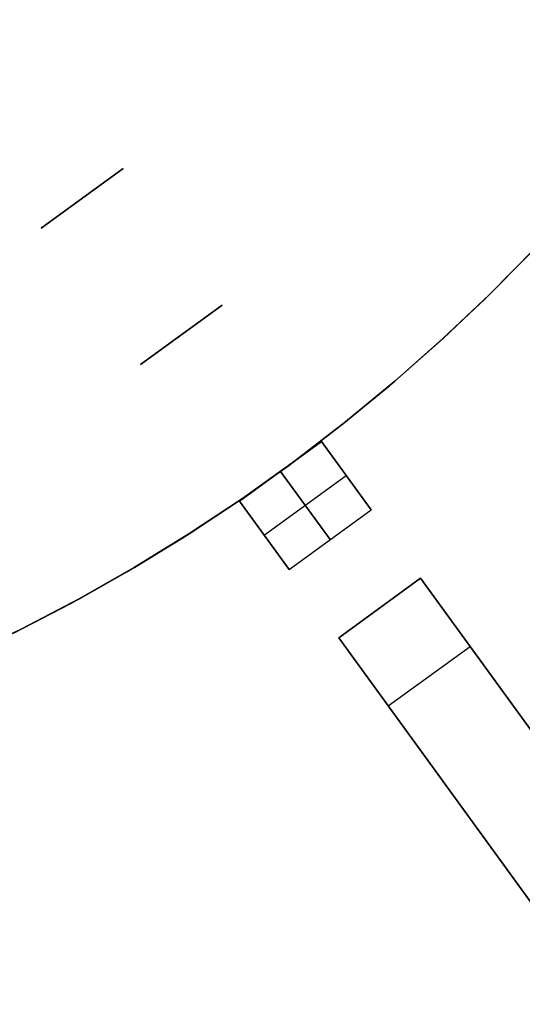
# Model space of a CAD drawing. Header units: millimetres. Extents: x 390 to 1070, y -130 to 550.
# Tile 33 of 57: x 828 to 888, y -31 to 86. Entities that reach past the tile are written whole.
import ezdxf

# ---------------------------------------------------------------- set-up
doc = ezdxf.new("R2010")
doc.units = ezdxf.units.MM

msp = doc.modelspace()

# ---------------------------------------------------------------- linework, layer by layer
at = {"extrusion": (2.27273e-05, -3.59965e-06, 1)}
for points in [[(520.77, 277.98), (518.55, 270.71), (516.58, 263.37), (514.86, 255.96), (513.4, 248.5), (512.2, 241), (511.26, 233.45), (510.58, 225.88), (510.16, 218.29), (510.01, 210.69), (510.11, 203.09), (510.48, 195.5), (511.12, 187.92), (512.01, 180.37), (513.16, 172.86), (514.58, 165.39), (516.25, 157.97), (518.17, 150.61), (520.35, 143.33), (522.78, 136.13), (525.46, 129.01), (528.38, 121.99), (531.54, 115.08), (534.93, 108.28), (538.57, 101.6), (542.43, 95.05), (546.51, 88.64), (550.81, 82.37), (555.33, 76.25), (560.05, 70.3), (564.98, 64.51), (570.11, 58.9), (575.42, 53.46), (580.92, 48.21), (586.6, 43.16), (592.45, 38.3), (598.47, 33.65), (604.64, 29.21), (610.96, 24.99), (617.42, 20.99), (624.02, 17.21), (630.74, 13.66), (637.59, 10.35), (644.54, 7.28), (651.6, 4.45), (658.74, 1.86), (665.98, -0.48), (673.29, -2.56), (680.67, -4.4), (688.1, -5.97), (695.59, -7.29), (703.12, -8.35), (710.68, -9.15), (718.26, -9.69), (725.86, -9.96), (733.46, -9.97), (741.06, -9.72), (748.64, -9.21), (756.21, -8.44), (763.74, -7.4), (771.23, -6.1), (778.67, -4.55), (786.06, -2.74), (793.37, -0.68), (800.61, 1.64), (807.77, 4.2), (814.83, 7.01), (821.8, 10.06), (828.65, 13.35), (835.39, 16.88), (842, 20.64), (848.47, 24.62), (854.81, 28.82), (860.99, 33.24), (867.02, 37.87), (872.88, 42.71), (878.58, 47.75), (884.1, 52.98), (889.43, 58.39), (894.57, 63.99), (899.52, 69.77), (904.26, 75.71), (908.8, 81.81), (913.12, 88.06), (917.22, 94.46), (921.11, 101), (924.76, 107.67), (928.18, 114.46), (931.36, 121.36), (934.3, 128.37), (937, 135.48), (939.45, 142.67), (941.65, 149.95), (943.6, 157.3), (945.29, 164.71), (946.73, 172.17), (947.91, 179.69), (948.82, 187.23), (949.48, 194.81), (949.87, 202.4), (950.01, 210)], [(520.77, 277.98), (518.54, 270.71), (516.57, 263.37), (514.85, 255.97), (513.39, 248.51), (512.19, 241), (511.25, 233.45), (510.57, 225.88), (510.15, 218.29), (510, 210.69), (510.11, 203.09), (510.48, 195.5), (511.11, 187.92), (512, 180.37), (513.16, 172.86), (514.57, 165.39), (516.24, 157.97), (518.16, 150.62), (520.34, 143.33), (522.77, 136.13), (525.45, 129.01), (528.37, 121.99), (531.53, 115.08), (534.93, 108.28), (538.56, 101.6), (542.42, 95.05), (546.5, 88.64), (550.8, 82.37), (555.32, 76.26), (560.05, 70.3), (564.97, 64.51), (570.1, 58.9), (575.42, 53.46), (580.92, 48.21), (586.59, 43.16), (592.44, 38.31), (598.46, 33.66), (604.63, 29.22), (610.95, 24.99), (617.41, 20.99), (624.01, 17.21), (630.74, 13.67), (637.58, 10.35), (644.53, 7.28), (651.59, 4.45), (658.74, 1.86), (665.97, -0.48), (673.28, -2.56), (680.66, -4.4), (688.1, -5.97), (695.58, -7.29), (703.11, -8.35), (710.67, -9.15), (718.25, -9.69), (725.85, -9.96), (733.45, -9.97), (741.05, -9.72), (748.64, -9.21), (756.2, -8.43), (763.73, -7.4), (771.22, -6.1), (778.66, -4.55), (786.05, -2.74), (793.36, -0.68), (800.61, 1.64), (807.76, 4.2), (814.83, 7.01), (821.79, 10.06), (828.64, 13.36), (835.38, 16.88), (841.99, 20.64), (848.46, 24.62), (854.8, 28.82), (860.98, 33.24), (867.01, 37.87), (872.88, 42.71), (878.57, 47.75), (884.09, 52.98), (889.42, 58.4), (894.56, 63.99), (899.51, 69.77), (904.26, 75.71), (908.79, 81.81), (913.11, 88.06), (917.22, 94.46), (921.1, 101), (924.75, 107.67), (928.17, 114.46), (931.35, 121.36), (934.29, 128.37), (936.99, 135.48), (939.44, 142.67), (941.64, 149.95), (943.59, 157.3), (945.29, 164.71), (946.72, 172.18), (947.9, 179.69), (948.82, 187.23), (949.47, 194.81), (949.87, 202.4), (950, 210)]]:
    msp.add_lwpolyline(points, dxfattribs=at)
at = {"extrusion": (-2.27273e-05, 3.59965e-06, 1)}
for points in [[(949.99, 210), (949.86, 202.4), (949.47, 194.81), (948.81, 187.23), (947.9, 179.69), (946.72, 172.18), (945.28, 164.71), (943.59, 157.3), (941.64, 149.95), (939.44, 142.67), (936.99, 135.48), (934.29, 128.37), (931.35, 121.36), (928.16, 114.46), (924.75, 107.67), (921.09, 101), (917.21, 94.46), (913.11, 88.06), (908.79, 81.81), (904.25, 75.71), (899.51, 69.77), (894.56, 63.99), (889.42, 58.4), (884.08, 52.98), (878.57, 47.75), (872.87, 42.71), (867.01, 37.87), (860.98, 33.24), (854.79, 28.82), (848.46, 24.62), (841.98, 20.64), (835.37, 16.88), (828.64, 13.36), (821.79, 10.06), (814.82, 7.01), (807.76, 4.2), (800.6, 1.64), (793.36, -0.68), (786.04, -2.74), (778.66, -4.55), (771.22, -6.1), (763.73, -7.4), (756.2, -8.43), (748.63, -9.21), (741.05, -9.72), (733.45, -9.97), (725.85, -9.96), (718.25, -9.69), (710.67, -9.15), (703.11, -8.35), (695.58, -7.29), (688.09, -5.97), (680.65, -4.39), (673.28, -2.56), (665.97, -0.48), (658.73, 1.86), (651.58, 4.45), (644.53, 7.28), (637.58, 10.35), (630.73, 13.67), (624.01, 17.21), (617.41, 20.99), (610.95, 24.99), (604.63, 29.22), (598.46, 33.66), (592.44, 38.31), (586.59, 43.16), (580.91, 48.22), (575.41, 53.46), (570.09, 58.9), (564.97, 64.51), (560.04, 70.3), (555.32, 76.26), (550.8, 82.37), (546.5, 88.64), (542.41, 95.05), (538.55, 101.6), (534.92, 108.28), (531.52, 115.08), (528.36, 121.99), (525.44, 129.01), (522.77, 136.13), (520.34, 143.33), (518.16, 150.62), (516.24, 157.97), (514.57, 165.39), (513.15, 172.86), (512, 180.37), (511.1, 187.92), (510.47, 195.5), (510.1, 203.09), (510, 210.69), (510.15, 218.29), (510.57, 225.88), (511.25, 233.46), (512.19, 241), (513.39, 248.51), (514.85, 255.97), (516.57, 263.37), (518.54, 270.71), (520.76, 277.98)], [(950, 210), (949.87, 202.4), (949.48, 194.81), (948.82, 187.23), (947.9, 179.69), (946.73, 172.18), (945.29, 164.71), (943.6, 157.3), (941.65, 149.95), (939.45, 142.67), (937, 135.48), (934.3, 128.37), (931.36, 121.36), (928.17, 114.46), (924.75, 107.67), (921.1, 101), (917.22, 94.46), (913.12, 88.06), (908.79, 81.81), (904.26, 75.71), (899.52, 69.77), (894.57, 63.99), (889.43, 58.39), (884.09, 52.98), (878.58, 47.75), (872.88, 42.71), (867.02, 37.87), (860.99, 33.24), (854.8, 28.82), (848.47, 24.62), (841.99, 20.64), (835.38, 16.88), (828.65, 13.35), (821.79, 10.06), (814.83, 7.01), (807.77, 4.2), (800.61, 1.64), (793.37, -0.68), (786.05, -2.74), (778.67, -4.55), (771.23, -6.1), (763.73, -7.4), (756.2, -8.43), (748.64, -9.21), (741.06, -9.72), (733.46, -9.97), (725.86, -9.96), (718.26, -9.69), (710.67, -9.15), (703.11, -8.35), (695.59, -7.29), (688.1, -5.97), (680.66, -4.4), (673.28, -2.56), (665.97, -0.48), (658.74, 1.86), (651.59, 4.45), (644.54, 7.28), (637.58, 10.35), (630.74, 13.67), (624.02, 17.21), (617.42, 20.99), (610.96, 24.99), (604.63, 29.22), (598.46, 33.65), (592.45, 38.3), (586.6, 43.16), (580.92, 48.21), (575.42, 53.46), (570.1, 58.9), (564.98, 64.51), (560.05, 70.3), (555.32, 76.26), (550.81, 82.37), (546.5, 88.64), (542.42, 95.05), (538.56, 101.6), (534.93, 108.28), (531.53, 115.08), (528.37, 121.99), (525.45, 129.01), (522.78, 136.13), (520.35, 143.33), (518.17, 150.62), (516.24, 157.97), (514.57, 165.39), (513.16, 172.86), (512.01, 180.37), (511.11, 187.92), (510.48, 195.5), (510.11, 203.09), (510, 210.69), (510.16, 218.29), (510.58, 225.88), (511.26, 233.45), (512.2, 241), (513.4, 248.5), (514.86, 255.97), (516.57, 263.37), (518.55, 270.71), (520.77, 277.98)]]:
    msp.add_lwpolyline(points, dxfattribs=at)
for points in [[(827.66, 12.86), (834.44, 16.37), (841.1, 20.11), (847.62, 24.08), (854.01, 28.28), (860.24, 32.69), (866.31, 37.32), (872.22, 42.15), (877.96, 47.19), (883.53, 52.42), (888.9, 57.85), (894.09, 63.45), (899.07, 69.24), (903.86, 75.19), (908.43, 81.31), (912.79, 87.58)], [(827.66, 12.86), (834.44, 16.37), (841.1, 20.11), (847.62, 24.08), (854.01, 28.28), (860.24, 32.69), (866.31, 37.32), (872.22, 42.15), (877.96, 47.19), (883.53, 52.42), (888.9, 57.85), (894.09, 63.45), (899.07, 69.24), (903.86, 75.19), (908.43, 81.31), (912.79, 87.58)], [(840.66, 67.9), (830.95, 60.85)], [(830.95, 60.85), (840.66, 67.9)], [(830.95, 60.85), (840.66, 67.9)], [(830.95, 60.85), (840.66, 67.9)], [(840.66, 67.9), (830.95, 60.85)], [(840.66, 67.9), (830.95, 60.85)], [(834.25, 63.25), (830.95, 60.85)], [(842.7, 44.67), (852.41, 51.72)], [(842.7, 44.67), (852.41, 51.72)], [(842.7, 44.67), (852.41, 51.72)], [(842.7, 44.67), (852.41, 51.72)], [(842.7, 44.67), (852.41, 51.72)], [(842.7, 44.67), (852.41, 51.72)], [(852.41, 51.72), (842.7, 44.67)], [(852.41, 51.72), (842.7, 44.67)], [(854.46, 28.49), (864.17, 35.54)], [(854.46, 28.49), (864.17, 35.54)], [(870.04, 27.45), (864.17, 35.54)], [(864.17, 35.54), (870.04, 27.45)], [(865.19, 23.93), (859.31, 32.02)], [(859.31, 32.02), (865.19, 23.93)], [(867.11, 31.5), (857.4, 24.44)], [(867.11, 31.5), (857.4, 24.44)], [(854.46, 28.49), (860.34, 20.4)], [(860.34, 20.4), (854.46, 28.49)], [(860.34, 20.4), (870.04, 27.45)], [(860.34, 20.4), (870.04, 27.45)], [(866.21, 12.31), (875.92, 19.36)], [(866.21, 12.31), (875.92, 19.36)], [(866.21, 12.31), (875.92, 19.36)], [(866.21, 12.31), (875.92, 19.36)], [(866.21, 12.31), (875.92, 19.36)], [(866.21, 12.31), (875.92, 19.36)], [(866.21, 12.31), (875.92, 19.36)], [(866.21, 12.31), (875.92, 19.36)], [(875.92, 19.36), (866.21, 12.31)], [(875.92, 19.36), (866.21, 12.31)], [(875.92, 19.36), (866.21, 12.31)], [(875.92, 19.36), (866.21, 12.31)], [(887.68, 3.18), (875.92, 19.36)], [(875.92, 19.36), (887.68, 3.18)], [(887.68, 3.18), (875.92, 19.36)], [(875.92, 19.36), (887.68, 3.18)], [(887.68, 3.18), (875.92, 19.36)], [(875.92, 19.36), (887.68, 3.18)], [(934.7, -61.54), (875.92, 19.36)], [(866.21, 12.31), (877.97, -3.87)], [(877.97, -3.87), (866.21, 12.31)], [(866.21, 12.31), (877.97, -3.87)], [(877.97, -3.87), (866.21, 12.31)], [(866.21, 12.31), (877.97, -3.87)], [(877.97, -3.87), (866.21, 12.31)], [(924.99, -68.59), (866.21, 12.31)], [(872.09, 4.22), (881.8, 11.27)], [(872.09, 4.22), (881.8, 11.27)], [(911.15, -29.13), (887.68, 3.18)], [(887.68, 3.18), (911.15, -29.13)], [(911.15, -29.13), (887.68, 3.18)], [(887.68, 3.18), (911.15, -29.13)], [(911.15, -29.13), (887.68, 3.18)], [(887.68, 3.18), (911.15, -29.13)], [(877.97, -3.87), (901.45, -36.18)], [(901.45, -36.18), (877.97, -3.87)], [(877.97, -3.87), (901.45, -36.18)], [(901.45, -36.18), (877.97, -3.87)], [(877.97, -3.87), (901.45, -36.18)], [(901.45, -36.18), (877.97, -3.87)]]:
    msp.add_lwpolyline(points)
at = {"extrusion": (1, 0, 0)}
for points in [[(67.9, -348.01), (67.9, -398.01)], [(67.9, 221.99), (67.9, 171.99)], [(64.38, 221.99), (64.38, 171.99)], [(64.38, -348.01), (64.38, -398.01)], [(60.85, 171.99), (60.85, 221.99)], [(60.85, -348.01), (60.85, -398.01)], [(51.72, 251.99), (51.72, 241.99)], [(51.72, -418.01), (51.72, -428.01)], [(48.2, 251.99), (48.2, 241.99)], [(48.2, -418.01), (48.2, -428.01)], [(44.67, 241.99), (44.67, 251.99)], [(44.67, -428.01), (44.67, -418.01)], [(19.36, -268), (19.36, -288)], [(19.36, -12), (19.36, -256)], [(19.36, 79.99), (19.36, 0)], [(19.36, 111.99), (19.36, 91.99)], [(15.84, -268), (15.84, -288)], [(15.84, -12), (15.84, -256)], [(15.84, 79.99), (15.84, 0)], [(15.84, 111.99), (15.84, 91.99)], [(12.31, -288), (12.31, -268)], [(12.31, -256), (12.31, -12)], [(12.31, 0), (12.31, 79.99)], [(12.31, 91.99), (12.31, 111.99)], [(3.18, 225.54), (3.18, 91.99)], [(3.18, 79.99), (3.18, 0)], [(3.18, -12), (3.18, -256)], [(3.18, -268), (3.18, -401.55)], [(-3.87, 225.54), (-3.87, 91.99)], [(-3.87, 79.99), (-3.87, 0)], [(-3.87, -12), (-3.87, -256)], [(-3.87, -268), (-3.87, -401.55)]]:
    msp.add_lwpolyline(points, dxfattribs=at)
at = {"extrusion": (0.809017, 0.587785, -2.29088e-15)}
msp.add_lwpolyline([(-459.19, -328.01), (-458.51, -328.02), (-457.82, -328.05), (-457.14, -328.11), (-456.47, -328.19), (-455.79, -328.3), (-455.12, -328.42), (-454.45, -328.57), (-453.79, -328.75), (-453.14, -328.94), (-452.49, -329.16), (-451.85, -329.4), (-451.22, -329.66), (-450.6, -329.94), (-449.99, -330.25), (-449.39, -330.57), (-448.8, -330.92), (-448.22, -331.28), (-447.66, -331.67), (-447.1, -332.07), (-446.57, -332.49), (-446.05, -332.93), (-445.54, -333.39), (-445.05, -333.86), (-444.57, -334.35), (-444.12, -334.86), (-443.68, -335.38), (-443.25, -335.92), (-442.85, -336.47), (-442.47, -337.04), (-442.1, -337.61), (-441.76, -338.2), (-441.43, -338.8), (-441.13, -339.42), (-440.85, -340.04), (-440.58, -340.67), (-440.34, -341.31), (-440.13, -341.95), (-439.93, -342.61), (-439.76, -343.27), (-439.61, -343.94), (-439.48, -344.61), (-439.38, -345.28), (-439.29, -345.96), (-439.24, -346.64), (-439.2, -347.32), (-439.19, -348.01)], dxfattribs=at)
at = {"extrusion": (0.809017, 0.587785, -3.50841e-15)}
msp.add_lwpolyline([(-439.19, 171.99), (-439.2, 171.31), (-439.24, 170.63), (-439.29, 169.95), (-439.38, 169.27), (-439.48, 168.6), (-439.61, 167.93), (-439.76, 167.26), (-439.93, 166.6), (-440.13, 165.94), (-440.34, 165.3), (-440.58, 164.66), (-440.85, 164.03), (-441.13, 163.41), (-441.43, 162.79), (-441.76, 162.19), (-442.1, 161.6), (-442.47, 161.03), (-442.85, 160.46), (-443.25, 159.91), (-443.68, 159.37), (-444.12, 158.85), (-444.57, 158.34), (-445.05, 157.85), (-445.54, 157.38), (-446.05, 156.92), (-446.57, 156.48), (-447.1, 156.06), (-447.66, 155.66), (-448.22, 155.27), (-448.8, 154.91), (-449.39, 154.56), (-449.99, 154.24), (-450.6, 153.93), (-451.22, 153.65), (-451.85, 153.39), (-452.49, 153.15), (-453.14, 152.93), (-453.79, 152.74), (-454.45, 152.56), (-455.12, 152.41), (-455.79, 152.29), (-456.47, 152.18), (-457.14, 152.1), (-457.82, 152.04), (-458.51, 152.01), (-459.19, 151.99)], dxfattribs=at)
at = {"extrusion": (0.809017, 0.587785, 7.67451e-15)}
msp.add_lwpolyline([(-459.19, 241.99), (-458.51, 241.98), (-457.82, 241.95), (-457.14, 241.89), (-456.47, 241.81), (-455.79, 241.7), (-455.12, 241.58), (-454.45, 241.43), (-453.79, 241.25), (-453.14, 241.06), (-452.49, 240.84), (-451.85, 240.6), (-451.22, 240.34), (-450.6, 240.06), (-449.99, 239.75), (-449.39, 239.43), (-448.8, 239.08), (-448.22, 238.72), (-447.66, 238.33), (-447.1, 237.93), (-446.57, 237.51), (-446.05, 237.07), (-445.54, 236.61), (-445.05, 236.14), (-444.57, 235.65), (-444.12, 235.14), (-443.68, 234.62), (-443.25, 234.08), (-442.85, 233.53), (-442.47, 232.96), (-442.1, 232.39), (-441.76, 231.8), (-441.43, 231.2), (-441.13, 230.58), (-440.85, 229.96), (-440.58, 229.33), (-440.34, 228.69), (-440.13, 228.05), (-439.93, 227.39), (-439.76, 226.73), (-439.61, 226.06), (-439.48, 225.39), (-439.38, 224.72), (-439.29, 224.04), (-439.24, 223.36), (-439.2, 222.68), (-439.19, 221.99)], dxfattribs=at)
at = {"extrusion": (0.809017, 0.587785, -2.12913e-14)}
msp.add_lwpolyline([(-439.19, -398.01), (-439.2, -398.69), (-439.24, -399.37), (-439.29, -400.05), (-439.38, -400.73), (-439.48, -401.4), (-439.61, -402.07), (-439.76, -402.74), (-439.93, -403.4), (-440.13, -404.06), (-440.34, -404.7), (-440.58, -405.34), (-440.85, -405.97), (-441.13, -406.59), (-441.43, -407.21), (-441.76, -407.81), (-442.1, -408.4), (-442.47, -408.97), (-442.85, -409.54), (-443.25, -410.09), (-443.68, -410.63), (-444.12, -411.15), (-444.57, -411.66), (-445.05, -412.15), (-445.54, -412.62), (-446.05, -413.08), (-446.57, -413.52), (-447.1, -413.94), (-447.66, -414.34), (-448.22, -414.73), (-448.8, -415.09), (-449.39, -415.44), (-449.99, -415.76), (-450.6, -416.07), (-451.22, -416.35), (-451.85, -416.61), (-452.49, -416.85), (-453.14, -417.07), (-453.79, -417.26), (-454.45, -417.44), (-455.12, -417.59), (-455.79, -417.71), (-456.47, -417.82), (-457.14, -417.9), (-457.82, -417.96), (-458.51, -417.99), (-459.19, -418.01)], dxfattribs=at)
at = {"extrusion": (0.809017, 0.587785, 6.49416e-15)}
msp.add_lwpolyline([(-459.19, -328.01), (-458.51, -328.02), (-457.82, -328.05), (-457.14, -328.11), (-456.47, -328.19), (-455.79, -328.3), (-455.12, -328.42), (-454.45, -328.57), (-453.79, -328.75), (-453.14, -328.94), (-452.49, -329.16), (-451.85, -329.4), (-451.22, -329.66), (-450.6, -329.94), (-449.99, -330.25), (-449.39, -330.57), (-448.8, -330.92), (-448.22, -331.28), (-447.66, -331.67), (-447.1, -332.07), (-446.57, -332.49), (-446.05, -332.93), (-445.54, -333.39), (-445.05, -333.86), (-444.57, -334.35), (-444.12, -334.86), (-443.68, -335.38), (-443.25, -335.92), (-442.85, -336.47), (-442.47, -337.04), (-442.1, -337.61), (-441.76, -338.2), (-441.43, -338.8), (-441.13, -339.42), (-440.85, -340.04), (-440.58, -340.67), (-440.34, -341.31), (-440.13, -341.95), (-439.93, -342.61), (-439.76, -343.27), (-439.61, -343.94), (-439.48, -344.61), (-439.38, -345.28), (-439.29, -345.96), (-439.24, -346.64), (-439.2, -347.32), (-439.19, -348.01)], dxfattribs=at)
at = {"extrusion": (0.809017, 0.587785, -8.74816e-15)}
msp.add_lwpolyline([(-439.19, 171.99), (-439.2, 171.31), (-439.24, 170.63), (-439.29, 169.95), (-439.38, 169.27), (-439.48, 168.6), (-439.61, 167.93), (-439.76, 167.26), (-439.93, 166.6), (-440.13, 165.94), (-440.34, 165.3), (-440.58, 164.66), (-440.85, 164.03), (-441.13, 163.41), (-441.43, 162.79), (-441.76, 162.19), (-442.1, 161.6), (-442.47, 161.03), (-442.85, 160.46), (-443.25, 159.91), (-443.68, 159.37), (-444.12, 158.85), (-444.57, 158.34), (-445.05, 157.85), (-445.54, 157.38), (-446.05, 156.92), (-446.57, 156.48), (-447.1, 156.06), (-447.66, 155.66), (-448.22, 155.27), (-448.8, 154.91), (-449.39, 154.56), (-449.99, 154.24), (-450.6, 153.93), (-451.22, 153.65), (-451.85, 153.39), (-452.49, 153.15), (-453.14, 152.93), (-453.79, 152.74), (-454.45, 152.56), (-455.12, 152.41), (-455.79, 152.29), (-456.47, 152.18), (-457.14, 152.1), (-457.82, 152.04), (-458.51, 152.01), (-459.19, 151.99)], dxfattribs=at)
at = {"extrusion": (0.809017, 0.587785, 3.13058e-15)}
msp.add_lwpolyline([(-459.19, 241.99), (-458.51, 241.98), (-457.82, 241.95), (-457.14, 241.89), (-456.47, 241.81), (-455.79, 241.7), (-455.12, 241.58), (-454.45, 241.43), (-453.79, 241.25), (-453.14, 241.06), (-452.49, 240.84), (-451.85, 240.6), (-451.22, 240.34), (-450.6, 240.06), (-449.99, 239.75), (-449.39, 239.43), (-448.8, 239.08), (-448.22, 238.72), (-447.66, 238.33), (-447.1, 237.93), (-446.57, 237.51), (-446.05, 237.07), (-445.54, 236.61), (-445.05, 236.14), (-444.57, 235.65), (-444.12, 235.14), (-443.68, 234.62), (-443.25, 234.08), (-442.85, 233.53), (-442.47, 232.96), (-442.1, 232.39), (-441.76, 231.8), (-441.43, 231.2), (-441.13, 230.58), (-440.85, 229.96), (-440.58, 229.33), (-440.34, 228.69), (-440.13, 228.05), (-439.93, 227.39), (-439.76, 226.73), (-439.61, 226.06), (-439.48, 225.39), (-439.38, 224.72), (-439.29, 224.04), (-439.24, 223.36), (-439.2, 222.68), (-439.19, 221.99)], dxfattribs=at)
at = {"extrusion": (0.809017, 0.587785, 2.05305e-15)}
msp.add_lwpolyline([(-439.19, -398.01), (-439.2, -398.69), (-439.24, -399.37), (-439.29, -400.05), (-439.38, -400.73), (-439.48, -401.4), (-439.61, -402.07), (-439.76, -402.74), (-439.93, -403.4), (-440.13, -404.06), (-440.34, -404.7), (-440.58, -405.34), (-440.85, -405.97), (-441.13, -406.59), (-441.43, -407.21), (-441.76, -407.81), (-442.1, -408.4), (-442.47, -408.97), (-442.85, -409.54), (-443.25, -410.09), (-443.68, -410.63), (-444.12, -411.15), (-444.57, -411.66), (-445.05, -412.15), (-445.54, -412.62), (-446.05, -413.08), (-446.57, -413.52), (-447.1, -413.94), (-447.66, -414.34), (-448.22, -414.73), (-448.8, -415.09), (-449.39, -415.44), (-449.99, -415.76), (-450.6, -416.07), (-451.22, -416.35), (-451.85, -416.61), (-452.49, -416.85), (-453.14, -417.07), (-453.79, -417.26), (-454.45, -417.44), (-455.12, -417.59), (-455.79, -417.71), (-456.47, -417.82), (-457.14, -417.9), (-457.82, -417.96), (-458.51, -417.99), (-459.19, -418.01)], dxfattribs=at)
at = {"extrusion": (0.809017, 0.587785, 6.14568e-15)}
msp.add_lwpolyline([(-439.19, -348.01), (-439.2, -347.32), (-439.24, -346.64), (-439.29, -345.96), (-439.38, -345.28), (-439.48, -344.61), (-439.61, -343.94), (-439.76, -343.27), (-439.93, -342.61), (-440.13, -341.95), (-440.34, -341.31), (-440.58, -340.67), (-440.85, -340.04), (-441.13, -339.42), (-441.43, -338.8), (-441.76, -338.2), (-442.1, -337.61), (-442.47, -337.04), (-442.85, -336.47), (-443.25, -335.92), (-443.68, -335.38), (-444.12, -334.86), (-444.57, -334.35), (-445.05, -333.86), (-445.54, -333.39), (-446.05, -332.93), (-446.57, -332.49), (-447.1, -332.07), (-447.66, -331.67), (-448.22, -331.28), (-448.8, -330.92), (-449.39, -330.57), (-449.99, -330.25), (-450.6, -329.94), (-451.22, -329.66), (-451.85, -329.4), (-452.49, -329.16), (-453.14, -328.94), (-453.79, -328.75), (-454.45, -328.57), (-455.12, -328.42), (-455.79, -328.3), (-456.47, -328.19), (-457.14, -328.11), (-457.82, -328.05), (-458.51, -328.02), (-459.19, -328.01)], dxfattribs=at)
at = {"extrusion": (0.809017, 0.587785, 2.60203e-15)}
msp.add_lwpolyline([(-459.19, 151.99), (-458.51, 152.01), (-457.82, 152.04), (-457.14, 152.1), (-456.47, 152.18), (-455.79, 152.29), (-455.12, 152.41), (-454.45, 152.56), (-453.79, 152.74), (-453.14, 152.93), (-452.49, 153.15), (-451.85, 153.39), (-451.22, 153.65), (-450.6, 153.93), (-449.99, 154.24), (-449.39, 154.56), (-448.8, 154.91), (-448.22, 155.27), (-447.66, 155.66), (-447.1, 156.06), (-446.57, 156.48), (-446.05, 156.92), (-445.54, 157.38), (-445.05, 157.85), (-444.57, 158.34), (-444.12, 158.85), (-443.68, 159.37), (-443.25, 159.91), (-442.85, 160.46), (-442.47, 161.03), (-442.1, 161.6), (-441.76, 162.19), (-441.43, 162.79), (-441.13, 163.41), (-440.85, 164.03), (-440.58, 164.66), (-440.34, 165.3), (-440.13, 165.94), (-439.93, 166.6), (-439.76, 167.26), (-439.61, 167.93), (-439.48, 168.6), (-439.38, 169.27), (-439.29, 169.95), (-439.24, 170.63), (-439.2, 171.31), (-439.19, 171.99)], dxfattribs=at)
at = {"extrusion": (0.809017, 0.587785, 1.37304e-15)}
msp.add_lwpolyline([(-439.19, 221.99), (-439.2, 222.68), (-439.24, 223.36), (-439.29, 224.04), (-439.38, 224.72), (-439.48, 225.39), (-439.61, 226.06), (-439.76, 226.73), (-439.93, 227.39), (-440.13, 228.05), (-440.34, 228.69), (-440.58, 229.33), (-440.85, 229.96), (-441.13, 230.58), (-441.43, 231.2), (-441.76, 231.8), (-442.1, 232.39), (-442.47, 232.96), (-442.85, 233.53), (-443.25, 234.08), (-443.68, 234.62), (-444.12, 235.14), (-444.57, 235.65), (-445.05, 236.14), (-445.54, 236.61), (-446.05, 237.07), (-446.57, 237.51), (-447.1, 237.93), (-447.66, 238.33), (-448.22, 238.72), (-448.8, 239.08), (-449.39, 239.43), (-449.99, 239.75), (-450.6, 240.06), (-451.22, 240.34), (-451.85, 240.6), (-452.49, 240.84), (-453.14, 241.06), (-453.79, 241.25), (-454.45, 241.43), (-455.12, 241.58), (-455.79, 241.7), (-456.47, 241.81), (-457.14, 241.89), (-457.82, 241.95), (-458.51, 241.98), (-459.19, 241.99)], dxfattribs=at)
at = {"extrusion": (0.809017, 0.587785, -3.6345e-15)}
msp.add_lwpolyline([(-459.19, -418.01), (-458.51, -417.99), (-457.82, -417.96), (-457.14, -417.9), (-456.47, -417.82), (-455.79, -417.71), (-455.12, -417.59), (-454.45, -417.44), (-453.79, -417.26), (-453.14, -417.07), (-452.49, -416.85), (-451.85, -416.61), (-451.22, -416.35), (-450.6, -416.07), (-449.99, -415.76), (-449.39, -415.44), (-448.8, -415.09), (-448.22, -414.73), (-447.66, -414.34), (-447.1, -413.94), (-446.57, -413.52), (-446.05, -413.08), (-445.54, -412.62), (-445.05, -412.15), (-444.57, -411.66), (-444.12, -411.15), (-443.68, -410.63), (-443.25, -410.09), (-442.85, -409.54), (-442.47, -408.97), (-442.1, -408.4), (-441.76, -407.81), (-441.43, -407.21), (-441.13, -406.59), (-440.85, -405.97), (-440.58, -405.34), (-440.34, -404.7), (-440.13, -404.06), (-439.93, -403.4), (-439.76, -402.74), (-439.61, -402.07), (-439.48, -401.4), (-439.38, -400.73), (-439.29, -400.05), (-439.24, -399.37), (-439.2, -398.69), (-439.19, -398.01)], dxfattribs=at)
at = {"extrusion": (0.809017, 0.587785, -1.57234e-14)}
msp.add_lwpolyline([(-499.19, -288), (-499.17, -289.37), (-499.1, -290.73), (-498.98, -292.1), (-498.82, -293.45), (-498.61, -294.8), (-498.35, -296.14), (-498.05, -297.48), (-497.71, -298.8), (-497.32, -300.11), (-496.88, -301.4), (-496.4, -302.68), (-495.88, -303.94), (-495.31, -305.18), (-494.71, -306.41), (-494.06, -307.61), (-493.37, -308.79), (-492.64, -309.94), (-491.87, -311.07), (-491.06, -312.17), (-490.22, -313.25), (-489.34, -314.29), (-488.42, -315.31), (-487.47, -316.29), (-486.49, -317.24), (-485.48, -318.15), (-484.43, -319.03), (-483.36, -319.88), (-482.26, -320.68), (-481.13, -321.45), (-479.97, -322.18), (-478.79, -322.87), (-477.59, -323.52), (-476.37, -324.13), (-475.13, -324.69), (-473.86, -325.22), (-472.58, -325.7), (-471.29, -326.13), (-469.98, -326.52), (-468.66, -326.87), (-467.33, -327.17), (-465.99, -327.42), (-464.64, -327.63), (-463.28, -327.8), (-461.92, -327.91), (-460.56, -327.98), (-459.19, -328.01)], dxfattribs=at)
at = {"extrusion": (0.809017, 0.587785, 9.40634e-15)}
msp.add_lwpolyline([(-459.19, 151.99), (-460.56, 151.97), (-461.92, 151.9), (-463.28, 151.79), (-464.64, 151.62), (-465.99, 151.41), (-467.33, 151.16), (-468.66, 150.86), (-469.98, 150.51), (-471.29, 150.12), (-472.58, 149.69), (-473.86, 149.21), (-475.13, 148.68), (-476.37, 148.12), (-477.59, 147.51), (-478.79, 146.86), (-479.97, 146.17), (-481.13, 145.44), (-482.26, 144.67), (-483.36, 143.87), (-484.43, 143.02), (-485.48, 142.14), (-486.49, 141.23), (-487.47, 140.28), (-488.42, 139.3), (-489.34, 138.28), (-490.22, 137.24), (-491.06, 136.16), (-491.87, 135.06), (-492.64, 133.93), (-493.37, 132.78), (-494.06, 131.6), (-494.71, 130.4), (-495.31, 129.17), (-495.88, 127.93), (-496.4, 126.67), (-496.88, 125.39), (-497.32, 124.1), (-497.71, 122.79), (-498.05, 121.47), (-498.35, 120.13), (-498.61, 118.79), (-498.82, 117.44), (-498.98, 116.09), (-499.1, 114.72), (-499.17, 113.36), (-499.19, 111.99)], dxfattribs=at)
at = {"extrusion": (0.809017, 0.587785, -1.4181e-15)}
msp.add_lwpolyline([(-479.19, 271.99), (-478.51, 271.98), (-477.82, 271.95), (-477.14, 271.89), (-476.47, 271.81), (-475.79, 271.7), (-475.12, 271.58), (-474.45, 271.43), (-473.79, 271.25), (-473.14, 271.06), (-472.49, 270.84), (-471.85, 270.6), (-471.22, 270.34), (-470.6, 270.06), (-469.99, 269.75), (-469.39, 269.43), (-468.8, 269.08), (-468.22, 268.72), (-467.66, 268.33), (-467.1, 267.93), (-466.57, 267.51), (-466.05, 267.07), (-465.54, 266.61), (-465.05, 266.14), (-464.57, 265.65), (-464.12, 265.14), (-463.68, 264.62), (-463.25, 264.08), (-462.85, 263.53), (-462.47, 262.96), (-462.1, 262.39), (-461.76, 261.8), (-461.43, 261.2), (-461.13, 260.58), (-460.85, 259.96), (-460.58, 259.33), (-460.34, 258.69), (-460.13, 258.05), (-459.93, 257.39), (-459.76, 256.73), (-459.61, 256.06), (-459.48, 255.39), (-459.38, 254.72), (-459.29, 254.04), (-459.24, 253.36), (-459.2, 252.68), (-459.19, 251.99)], dxfattribs=at)
at = {"extrusion": (0.809017, 0.587785, 5.1517e-16)}
msp.add_lwpolyline([(-459.19, -428.01), (-459.2, -428.69), (-459.24, -429.37), (-459.29, -430.05), (-459.38, -430.73), (-459.48, -431.4), (-459.61, -432.07), (-459.76, -432.74), (-459.93, -433.4), (-460.13, -434.06), (-460.34, -434.7), (-460.58, -435.34), (-460.85, -435.97), (-461.13, -436.59), (-461.43, -437.21), (-461.76, -437.81), (-462.1, -438.4), (-462.47, -438.97), (-462.85, -439.54), (-463.25, -440.09), (-463.68, -440.63), (-464.12, -441.15), (-464.57, -441.66), (-465.05, -442.15), (-465.54, -442.62), (-466.05, -443.08), (-466.57, -443.52), (-467.1, -443.94), (-467.66, -444.34), (-468.22, -444.73), (-468.8, -445.09), (-469.39, -445.44), (-469.99, -445.76), (-470.6, -446.07), (-471.22, -446.35), (-471.85, -446.61), (-472.49, -446.85), (-473.14, -447.07), (-473.79, -447.26), (-474.45, -447.44), (-475.12, -447.59), (-475.79, -447.71), (-476.47, -447.82), (-477.14, -447.9), (-477.82, -447.96), (-478.51, -447.99), (-479.19, -448.01)], dxfattribs=at)
at = {"extrusion": (0.809017, 0.587785, 3.59929e-16)}
msp.add_lwpolyline([(-459.19, -328.01), (-460.56, -327.98), (-461.92, -327.91), (-463.28, -327.8), (-464.64, -327.63), (-465.99, -327.42), (-467.33, -327.17), (-468.66, -326.87), (-469.98, -326.52), (-471.29, -326.13), (-472.58, -325.7), (-473.86, -325.22), (-475.13, -324.69), (-476.37, -324.13), (-477.59, -323.52), (-478.79, -322.87), (-479.97, -322.18), (-481.13, -321.45), (-482.26, -320.68), (-483.36, -319.88), (-484.43, -319.03), (-485.48, -318.15), (-486.49, -317.24), (-487.47, -316.29), (-488.42, -315.31), (-489.34, -314.29), (-490.22, -313.25), (-491.06, -312.17), (-491.87, -311.07), (-492.64, -309.94), (-493.37, -308.79), (-494.06, -307.61), (-494.71, -306.41), (-495.31, -305.18), (-495.88, -303.94), (-496.4, -302.68), (-496.88, -301.4), (-497.32, -300.11), (-497.71, -298.8), (-498.05, -297.48), (-498.35, -296.14), (-498.61, -294.8), (-498.82, -293.45), (-498.98, -292.1), (-499.1, -290.73), (-499.17, -289.37), (-499.19, -288)], dxfattribs=at)
at = {"extrusion": (0.809017, 0.587785, -5.82972e-16)}
msp.add_lwpolyline([(-499.19, 111.99), (-499.17, 113.36), (-499.1, 114.72), (-498.98, 116.09), (-498.82, 117.44), (-498.61, 118.79), (-498.35, 120.13), (-498.05, 121.47), (-497.71, 122.79), (-497.32, 124.1), (-496.88, 125.39), (-496.4, 126.67), (-495.88, 127.93), (-495.31, 129.17), (-494.71, 130.4), (-494.06, 131.6), (-493.37, 132.78), (-492.64, 133.93), (-491.87, 135.06), (-491.06, 136.16), (-490.22, 137.24), (-489.34, 138.28), (-488.42, 139.3), (-487.47, 140.28), (-486.49, 141.23), (-485.48, 142.14), (-484.43, 143.02), (-483.36, 143.87), (-482.26, 144.67), (-481.13, 145.44), (-479.97, 146.17), (-478.79, 146.86), (-477.59, 147.51), (-476.37, 148.12), (-475.13, 148.68), (-473.86, 149.21), (-472.58, 149.69), (-471.29, 150.12), (-469.98, 150.51), (-468.66, 150.86), (-467.33, 151.16), (-465.99, 151.41), (-464.64, 151.62), (-463.28, 151.79), (-461.92, 151.9), (-460.56, 151.97), (-459.19, 151.99)], dxfattribs=at)
at = {"extrusion": (0.809017, 0.587785, -6.06616e-16)}
msp.add_lwpolyline([(-479.19, 271.99), (-478.51, 271.98), (-477.82, 271.95), (-477.14, 271.89), (-476.47, 271.81), (-475.79, 271.7), (-475.12, 271.58), (-474.45, 271.43), (-473.79, 271.25), (-473.14, 271.06), (-472.49, 270.84), (-471.85, 270.6), (-471.22, 270.34), (-470.6, 270.06), (-469.99, 269.75), (-469.39, 269.43), (-468.8, 269.08), (-468.22, 268.72), (-467.66, 268.33), (-467.1, 267.93), (-466.57, 267.51), (-466.05, 267.07), (-465.54, 266.61), (-465.05, 266.14), (-464.57, 265.65), (-464.12, 265.14), (-463.68, 264.62), (-463.25, 264.08), (-462.85, 263.53), (-462.47, 262.96), (-462.1, 262.39), (-461.76, 261.8), (-461.43, 261.2), (-461.13, 260.58), (-460.85, 259.96), (-460.58, 259.33), (-460.34, 258.69), (-460.13, 258.05), (-459.93, 257.39), (-459.76, 256.73), (-459.61, 256.06), (-459.48, 255.39), (-459.38, 254.72), (-459.29, 254.04), (-459.24, 253.36), (-459.2, 252.68), (-459.19, 251.99)], dxfattribs=at)
at = {"extrusion": (0.809017, 0.587785, -6.97998e-16)}
msp.add_lwpolyline([(-459.19, -428.01), (-459.2, -428.69), (-459.24, -429.37), (-459.29, -430.05), (-459.38, -430.73), (-459.48, -431.4), (-459.61, -432.07), (-459.76, -432.74), (-459.93, -433.4), (-460.13, -434.06), (-460.34, -434.7), (-460.58, -435.34), (-460.85, -435.97), (-461.13, -436.59), (-461.43, -437.21), (-461.76, -437.81), (-462.1, -438.4), (-462.47, -438.97), (-462.85, -439.54), (-463.25, -440.09), (-463.68, -440.63), (-464.12, -441.15), (-464.57, -441.66), (-465.05, -442.15), (-465.54, -442.62), (-466.05, -443.08), (-466.57, -443.52), (-467.1, -443.94), (-467.66, -444.34), (-468.22, -444.73), (-468.8, -445.09), (-469.39, -445.44), (-469.99, -445.76), (-470.6, -446.07), (-471.22, -446.35), (-471.85, -446.61), (-472.49, -446.85), (-473.14, -447.07), (-473.79, -447.26), (-474.45, -447.44), (-475.12, -447.59), (-475.79, -447.71), (-476.47, -447.82), (-477.14, -447.9), (-477.82, -447.96), (-478.51, -447.99), (-479.19, -448.01)], dxfattribs=at)
at = {"extrusion": (0.809017, 0.587785, -1.19832e-14)}
msp.add_lwpolyline([(-459.19, -328.01), (-460.56, -327.98), (-461.92, -327.91), (-463.28, -327.8), (-464.64, -327.63), (-465.99, -327.42), (-467.33, -327.17), (-468.66, -326.87), (-469.98, -326.52), (-471.29, -326.13), (-472.58, -325.7), (-473.86, -325.22), (-475.13, -324.69), (-476.37, -324.13), (-477.59, -323.52), (-478.79, -322.87), (-479.97, -322.18), (-481.13, -321.45), (-482.26, -320.68), (-483.36, -319.88), (-484.43, -319.03), (-485.48, -318.15), (-486.49, -317.24), (-487.47, -316.29), (-488.42, -315.31), (-489.34, -314.29), (-490.22, -313.25), (-491.06, -312.17), (-491.87, -311.07), (-492.64, -309.94), (-493.37, -308.79), (-494.06, -307.61), (-494.71, -306.41), (-495.31, -305.18), (-495.88, -303.94), (-496.4, -302.68), (-496.88, -301.4), (-497.32, -300.11), (-497.71, -298.8), (-498.05, -297.48), (-498.35, -296.14), (-498.61, -294.8), (-498.82, -293.45), (-498.98, -292.1), (-499.1, -290.73), (-499.17, -289.37), (-499.19, -288)], dxfattribs=at)
at = {"extrusion": (0.809017, 0.587785, 1.97394e-14)}
msp.add_lwpolyline([(-499.19, 111.99), (-499.17, 113.36), (-499.1, 114.72), (-498.98, 116.09), (-498.82, 117.44), (-498.61, 118.79), (-498.35, 120.13), (-498.05, 121.47), (-497.71, 122.79), (-497.32, 124.1), (-496.88, 125.39), (-496.4, 126.67), (-495.88, 127.93), (-495.31, 129.17), (-494.71, 130.4), (-494.06, 131.6), (-493.37, 132.78), (-492.64, 133.93), (-491.87, 135.06), (-491.06, 136.16), (-490.22, 137.24), (-489.34, 138.28), (-488.42, 139.3), (-487.47, 140.28), (-486.49, 141.23), (-485.48, 142.14), (-484.43, 143.02), (-483.36, 143.87), (-482.26, 144.67), (-481.13, 145.44), (-479.97, 146.17), (-478.79, 146.86), (-477.59, 147.51), (-476.37, 148.12), (-475.13, 148.68), (-473.86, 149.21), (-472.58, 149.69), (-471.29, 150.12), (-469.98, 150.51), (-468.66, 150.86), (-467.33, 151.16), (-465.99, 151.41), (-464.64, 151.62), (-463.28, 151.79), (-461.92, 151.9), (-460.56, 151.97), (-459.19, 151.99)], dxfattribs=at)
at = {"extrusion": (0.809017, 0.587785, 6.62737e-15)}
msp.add_lwpolyline([(-459.19, 251.99), (-459.2, 252.68), (-459.24, 253.36), (-459.29, 254.04), (-459.38, 254.72), (-459.48, 255.39), (-459.61, 256.06), (-459.76, 256.73), (-459.93, 257.39), (-460.13, 258.05), (-460.34, 258.69), (-460.58, 259.33), (-460.85, 259.96), (-461.13, 260.58), (-461.43, 261.2), (-461.76, 261.8), (-462.1, 262.39), (-462.47, 262.96), (-462.85, 263.53), (-463.25, 264.08), (-463.68, 264.62), (-464.12, 265.14), (-464.57, 265.65), (-465.05, 266.14), (-465.54, 266.61), (-466.05, 267.07), (-466.57, 267.51), (-467.1, 267.93), (-467.66, 268.33), (-468.22, 268.72), (-468.8, 269.08), (-469.39, 269.43), (-469.99, 269.75), (-470.6, 270.06), (-471.22, 270.34), (-471.85, 270.6), (-472.49, 270.84), (-473.14, 271.06), (-473.79, 271.25), (-474.45, 271.43), (-475.12, 271.58), (-475.79, 271.7), (-476.47, 271.81), (-477.14, 271.89), (-477.82, 271.95), (-478.51, 271.98), (-479.19, 271.99)], dxfattribs=at)
at = {"extrusion": (0.809017, 0.587785, 2.88694e-16)}
msp.add_lwpolyline([(-479.19, -448.01), (-478.51, -447.99), (-477.82, -447.96), (-477.14, -447.9), (-476.47, -447.82), (-475.79, -447.71), (-475.12, -447.59), (-474.45, -447.44), (-473.79, -447.26), (-473.14, -447.07), (-472.49, -446.85), (-471.85, -446.61), (-471.22, -446.35), (-470.6, -446.07), (-469.99, -445.76), (-469.39, -445.44), (-468.8, -445.09), (-468.22, -444.73), (-467.66, -444.34), (-467.1, -443.94), (-466.57, -443.52), (-466.05, -443.08), (-465.54, -442.62), (-465.05, -442.15), (-464.57, -441.66), (-464.12, -441.15), (-463.68, -440.63), (-463.25, -440.09), (-462.85, -439.54), (-462.47, -438.97), (-462.1, -438.4), (-461.76, -437.81), (-461.43, -437.21), (-461.13, -436.59), (-460.85, -435.97), (-460.58, -435.34), (-460.34, -434.7), (-460.13, -434.06), (-459.93, -433.4), (-459.76, -432.74), (-459.61, -432.07), (-459.48, -431.4), (-459.38, -430.73), (-459.29, -430.05), (-459.24, -429.37), (-459.2, -428.69), (-459.19, -428.01)], dxfattribs=at)
at = {"extrusion": (0.809017, 0.587785, -2.22851e-15)}
msp.add_lwpolyline([(-509.19, 251.99), (-509.18, 252.68), (-509.14, 253.36), (-509.08, 254.04), (-509, 254.72), (-508.9, 255.39), (-508.77, 256.06), (-508.62, 256.73), (-508.45, 257.39), (-508.25, 258.05), (-508.03, 258.69), (-507.8, 259.33), (-507.53, 259.96), (-507.25, 260.58), (-506.95, 261.2), (-506.62, 261.8), (-506.28, 262.39), (-505.91, 262.96), (-505.53, 263.53), (-505.13, 264.08), (-504.7, 264.62), (-504.26, 265.14), (-503.81, 265.65), (-503.33, 266.14), (-502.84, 266.61), (-502.33, 267.07), (-501.81, 267.51), (-501.27, 267.93), (-500.72, 268.33), (-500.16, 268.72), (-499.58, 269.08), (-498.99, 269.43), (-498.39, 269.75), (-497.78, 270.06), (-497.16, 270.34), (-496.53, 270.6), (-495.89, 270.84), (-495.24, 271.06), (-494.59, 271.25), (-493.92, 271.43), (-493.26, 271.58), (-492.59, 271.7), (-491.91, 271.81), (-491.23, 271.89), (-490.55, 271.95), (-489.87, 271.98), (-489.19, 271.99)], dxfattribs=at)
at = {"extrusion": (0.809017, 0.587785, 2.21163e-15)}
msp.add_lwpolyline([(-489.19, -448.01), (-489.87, -447.99), (-490.55, -447.96), (-491.23, -447.9), (-491.91, -447.82), (-492.59, -447.71), (-493.26, -447.59), (-493.92, -447.44), (-494.59, -447.26), (-495.24, -447.07), (-495.89, -446.85), (-496.53, -446.61), (-497.16, -446.35), (-497.78, -446.07), (-498.39, -445.76), (-498.99, -445.44), (-499.58, -445.09), (-500.16, -444.73), (-500.72, -444.34), (-501.27, -443.94), (-501.81, -443.52), (-502.33, -443.08), (-502.84, -442.62), (-503.33, -442.15), (-503.81, -441.66), (-504.26, -441.15), (-504.7, -440.63), (-505.13, -440.09), (-505.53, -439.54), (-505.91, -438.97), (-506.28, -438.4), (-506.62, -437.81), (-506.95, -437.21), (-507.25, -436.59), (-507.53, -435.97), (-507.8, -435.34), (-508.03, -434.7), (-508.25, -434.06), (-508.45, -433.4), (-508.62, -432.74), (-508.77, -432.07), (-508.9, -431.4), (-509, -430.73), (-509.08, -430.05), (-509.14, -429.37), (-509.18, -428.69), (-509.19, -428.01)], dxfattribs=at)
at = {"extrusion": (0.809017, 0.587785, 1.16295e-15)}
msp.add_lwpolyline([(-509.19, 251.99), (-509.18, 252.68), (-509.14, 253.36), (-509.08, 254.04), (-509, 254.72), (-508.9, 255.39), (-508.77, 256.06), (-508.62, 256.73), (-508.45, 257.39), (-508.25, 258.05), (-508.03, 258.69), (-507.8, 259.33), (-507.53, 259.96), (-507.25, 260.58), (-506.95, 261.2), (-506.62, 261.8), (-506.28, 262.39), (-505.91, 262.96), (-505.53, 263.53), (-505.13, 264.08), (-504.7, 264.62), (-504.26, 265.14), (-503.81, 265.65), (-503.33, 266.14), (-502.84, 266.61), (-502.33, 267.07), (-501.81, 267.51), (-501.27, 267.93), (-500.72, 268.33), (-500.16, 268.72), (-499.58, 269.08), (-498.99, 269.43), (-498.39, 269.75), (-497.78, 270.06), (-497.16, 270.34), (-496.53, 270.6), (-495.89, 270.84), (-495.24, 271.06), (-494.59, 271.25), (-493.92, 271.43), (-493.26, 271.58), (-492.59, 271.7), (-491.91, 271.81), (-491.23, 271.89), (-490.55, 271.95), (-489.87, 271.98), (-489.19, 271.99)], dxfattribs=at)
at = {"extrusion": (0.809017, 0.587785, -7.61086e-16)}
msp.add_lwpolyline([(-489.19, -448.01), (-489.87, -447.99), (-490.55, -447.96), (-491.23, -447.9), (-491.91, -447.82), (-492.59, -447.71), (-493.26, -447.59), (-493.92, -447.44), (-494.59, -447.26), (-495.24, -447.07), (-495.89, -446.85), (-496.53, -446.61), (-497.16, -446.35), (-497.78, -446.07), (-498.39, -445.76), (-498.99, -445.44), (-499.58, -445.09), (-500.16, -444.73), (-500.72, -444.34), (-501.27, -443.94), (-501.81, -443.52), (-502.33, -443.08), (-502.84, -442.62), (-503.33, -442.15), (-503.81, -441.66), (-504.26, -441.15), (-504.7, -440.63), (-505.13, -440.09), (-505.53, -439.54), (-505.91, -438.97), (-506.28, -438.4), (-506.62, -437.81), (-506.95, -437.21), (-507.25, -436.59), (-507.53, -435.97), (-507.8, -435.34), (-508.03, -434.7), (-508.25, -434.06), (-508.45, -433.4), (-508.62, -432.74), (-508.77, -432.07), (-508.9, -431.4), (-509, -430.73), (-509.08, -430.05), (-509.14, -429.37), (-509.18, -428.69), (-509.19, -428.01)], dxfattribs=at)
at = {"extrusion": (0.809017, 0.587785, 3.33525e-15)}
msp.add_lwpolyline([(-489.19, 271.99), (-489.87, 271.98), (-490.55, 271.95), (-491.23, 271.89), (-491.91, 271.81), (-492.59, 271.7), (-493.26, 271.58), (-493.92, 271.43), (-494.59, 271.25), (-495.24, 271.06), (-495.89, 270.84), (-496.53, 270.6), (-497.16, 270.34), (-497.78, 270.06), (-498.39, 269.75), (-498.99, 269.43), (-499.58, 269.08), (-500.16, 268.72), (-500.72, 268.33), (-501.27, 267.93), (-501.81, 267.51), (-502.33, 267.07), (-502.84, 266.61), (-503.33, 266.14), (-503.81, 265.65), (-504.26, 265.14), (-504.7, 264.62), (-505.13, 264.08), (-505.53, 263.53), (-505.91, 262.96), (-506.28, 262.39), (-506.62, 261.8), (-506.95, 261.2), (-507.25, 260.58), (-507.53, 259.96), (-507.8, 259.33), (-508.03, 258.69), (-508.25, 258.05), (-508.45, 257.39), (-508.62, 256.73), (-508.77, 256.06), (-508.9, 255.39), (-509, 254.72), (-509.08, 254.04), (-509.14, 253.36), (-509.18, 252.68), (-509.19, 251.99)], dxfattribs=at)
at = {"extrusion": (0.809017, 0.587785, 2.07632e-14)}
msp.add_lwpolyline([(-509.19, -428.01), (-509.18, -428.69), (-509.14, -429.37), (-509.08, -430.05), (-509, -430.73), (-508.9, -431.4), (-508.77, -432.07), (-508.62, -432.74), (-508.45, -433.4), (-508.25, -434.06), (-508.03, -434.7), (-507.8, -435.34), (-507.53, -435.97), (-507.25, -436.59), (-506.95, -437.21), (-506.62, -437.81), (-506.28, -438.4), (-505.91, -438.97), (-505.53, -439.54), (-505.13, -440.09), (-504.7, -440.63), (-504.26, -441.15), (-503.81, -441.66), (-503.33, -442.15), (-502.84, -442.62), (-502.33, -443.08), (-501.81, -443.52), (-501.27, -443.94), (-500.72, -444.34), (-500.16, -444.73), (-499.58, -445.09), (-498.99, -445.44), (-498.39, -445.76), (-497.78, -446.07), (-497.16, -446.35), (-496.53, -446.61), (-495.89, -446.85), (-495.24, -447.07), (-494.59, -447.26), (-493.92, -447.44), (-493.26, -447.59), (-492.59, -447.71), (-491.91, -447.82), (-491.23, -447.9), (-490.55, -447.96), (-489.87, -447.99), (-489.19, -448.01)], dxfattribs=at)
at = {"extrusion": (0.809017, 0.587785, -3.04774e-15)}
msp.add_lwpolyline([(-549.19, 211.99), (-547.82, 212.02), (-546.46, 212.09), (-545.1, 212.2), (-543.74, 212.37), (-542.39, 212.58), (-541.05, 212.83), (-539.72, 213.13), (-538.4, 213.48), (-537.09, 213.87), (-535.79, 214.3), (-534.52, 214.78), (-533.25, 215.31), (-532.01, 215.87), (-530.79, 216.48), (-529.59, 217.13), (-528.41, 217.82), (-527.25, 218.55), (-526.12, 219.32), (-525.02, 220.12), (-523.95, 220.97), (-522.9, 221.85), (-521.89, 222.76), (-520.91, 223.71), (-519.96, 224.69), (-519.04, 225.71), (-518.16, 226.75), (-517.32, 227.83), (-516.51, 228.93), (-515.74, 230.06), (-515.01, 231.21), (-514.32, 232.39), (-513.67, 233.59), (-513.07, 234.82), (-512.5, 236.06), (-511.98, 237.32), (-511.5, 238.6), (-511.06, 239.89), (-510.67, 241.2), (-510.33, 242.52), (-510.03, 243.86), (-509.77, 245.2), (-509.56, 246.55), (-509.4, 247.9), (-509.28, 249.27), (-509.21, 250.63), (-509.19, 251.99)], dxfattribs=at)
at = {"extrusion": (0.809017, 0.587785, -1.5695e-16)}
msp.add_lwpolyline([(-509.19, -428.01), (-509.21, -426.64), (-509.28, -425.28), (-509.4, -423.91), (-509.56, -422.56), (-509.77, -421.21), (-510.03, -419.87), (-510.33, -418.53), (-510.67, -417.21), (-511.06, -415.9), (-511.5, -414.61), (-511.98, -413.33), (-512.5, -412.07), (-513.07, -410.83), (-513.67, -409.6), (-514.32, -408.4), (-515.01, -407.22), (-515.74, -406.07), (-516.51, -404.94), (-517.32, -403.84), (-518.16, -402.76), (-519.04, -401.72), (-519.96, -400.7), (-520.91, -399.72), (-521.89, -398.77), (-522.9, -397.86), (-523.95, -396.98), (-525.02, -396.13), (-526.12, -395.33), (-527.25, -394.56), (-528.41, -393.83), (-529.59, -393.14), (-530.79, -392.49), (-532.01, -391.88), (-533.25, -391.32), (-534.52, -390.79), (-535.79, -390.31), (-537.09, -389.88), (-538.4, -389.49), (-539.72, -389.14), (-541.05, -388.84), (-542.39, -388.59), (-543.74, -388.38), (-545.1, -388.21), (-546.46, -388.1), (-547.82, -388.03), (-549.19, -388.01)], dxfattribs=at)
at = {"extrusion": (0.809017, 0.587785, 2.31434e-15)}
msp.add_lwpolyline([(-509.19, 251.99), (-509.21, 250.63), (-509.28, 249.27), (-509.4, 247.9), (-509.56, 246.55), (-509.77, 245.2), (-510.03, 243.86), (-510.33, 242.52), (-510.67, 241.2), (-511.06, 239.89), (-511.5, 238.6), (-511.98, 237.32), (-512.5, 236.06), (-513.07, 234.82), (-513.67, 233.59), (-514.32, 232.39), (-515.01, 231.21), (-515.74, 230.06), (-516.51, 228.93), (-517.32, 227.83), (-518.16, 226.75), (-519.04, 225.71), (-519.96, 224.69), (-520.91, 223.71), (-521.89, 222.76), (-522.9, 221.85), (-523.95, 220.97), (-525.02, 220.12), (-526.12, 219.32), (-527.25, 218.55), (-528.41, 217.82), (-529.59, 217.13), (-530.79, 216.48), (-532.01, 215.87), (-533.25, 215.31), (-534.52, 214.78), (-535.79, 214.3), (-537.09, 213.87), (-538.4, 213.48), (-539.72, 213.13), (-541.05, 212.83), (-542.39, 212.58), (-543.74, 212.37), (-545.1, 212.2), (-546.46, 212.09), (-547.82, 212.02), (-549.19, 211.99)], dxfattribs=at)
at = {"extrusion": (0.809017, 0.587785, 7.14567e-16)}
msp.add_lwpolyline([(-549.19, -388.01), (-547.82, -388.03), (-546.46, -388.1), (-545.1, -388.21), (-543.74, -388.38), (-542.39, -388.59), (-541.05, -388.84), (-539.72, -389.14), (-538.4, -389.49), (-537.09, -389.88), (-535.79, -390.31), (-534.52, -390.79), (-533.25, -391.32), (-532.01, -391.88), (-530.79, -392.49), (-529.59, -393.14), (-528.41, -393.83), (-527.25, -394.56), (-526.12, -395.33), (-525.02, -396.13), (-523.95, -396.98), (-522.9, -397.86), (-521.89, -398.77), (-520.91, -399.72), (-519.96, -400.7), (-519.04, -401.72), (-518.16, -402.76), (-517.32, -403.84), (-516.51, -404.94), (-515.74, -406.07), (-515.01, -407.22), (-514.32, -408.4), (-513.67, -409.6), (-513.07, -410.83), (-512.5, -412.07), (-511.98, -413.33), (-511.5, -414.61), (-511.06, -415.9), (-510.67, -417.21), (-510.33, -418.53), (-510.03, -419.87), (-509.77, -421.21), (-509.56, -422.56), (-509.4, -423.91), (-509.28, -425.28), (-509.21, -426.64), (-509.19, -428.01)], dxfattribs=at)
at = {"extrusion": (0.809017, 0.587785, 1.34548e-14)}
msp.add_lwpolyline([(-509.19, 251.99), (-509.21, 250.63), (-509.28, 249.27), (-509.4, 247.9), (-509.56, 246.55), (-509.77, 245.2), (-510.03, 243.86), (-510.33, 242.52), (-510.67, 241.2), (-511.06, 239.89), (-511.5, 238.6), (-511.98, 237.32), (-512.5, 236.06), (-513.07, 234.82), (-513.67, 233.59), (-514.32, 232.39), (-515.01, 231.21), (-515.74, 230.06), (-516.51, 228.93), (-517.32, 227.83), (-518.16, 226.75), (-519.04, 225.71), (-519.96, 224.69), (-520.91, 223.71), (-521.89, 222.76), (-522.9, 221.85), (-523.95, 220.97), (-525.02, 220.12), (-526.12, 219.32), (-527.25, 218.55), (-528.41, 217.82), (-529.59, 217.13), (-530.79, 216.48), (-532.01, 215.87), (-533.25, 215.31), (-534.52, 214.78), (-535.79, 214.3), (-537.09, 213.87), (-538.4, 213.48), (-539.72, 213.13), (-541.05, 212.83), (-542.39, 212.58), (-543.74, 212.37), (-545.1, 212.2), (-546.46, 212.09), (-547.82, 212.02), (-549.19, 211.99)], dxfattribs=at)
at = {"extrusion": (0.809017, 0.587785, -1.04782e-15)}
msp.add_lwpolyline([(-549.19, -388.01), (-547.82, -388.03), (-546.46, -388.1), (-545.1, -388.21), (-543.74, -388.38), (-542.39, -388.59), (-541.05, -388.84), (-539.72, -389.14), (-538.4, -389.49), (-537.09, -389.88), (-535.79, -390.31), (-534.52, -390.79), (-533.25, -391.32), (-532.01, -391.88), (-530.79, -392.49), (-529.59, -393.14), (-528.41, -393.83), (-527.25, -394.56), (-526.12, -395.33), (-525.02, -396.13), (-523.95, -396.98), (-522.9, -397.86), (-521.89, -398.77), (-520.91, -399.72), (-519.96, -400.7), (-519.04, -401.72), (-518.16, -402.76), (-517.32, -403.84), (-516.51, -404.94), (-515.74, -406.07), (-515.01, -407.22), (-514.32, -408.4), (-513.67, -409.6), (-513.07, -410.83), (-512.5, -412.07), (-511.98, -413.33), (-511.5, -414.61), (-511.06, -415.9), (-510.67, -417.21), (-510.33, -418.53), (-510.03, -419.87), (-509.77, -421.21), (-509.56, -422.56), (-509.4, -423.91), (-509.28, -425.28), (-509.21, -426.64), (-509.19, -428.01)], dxfattribs=at)

doc.saveas('drawing.dxf')
